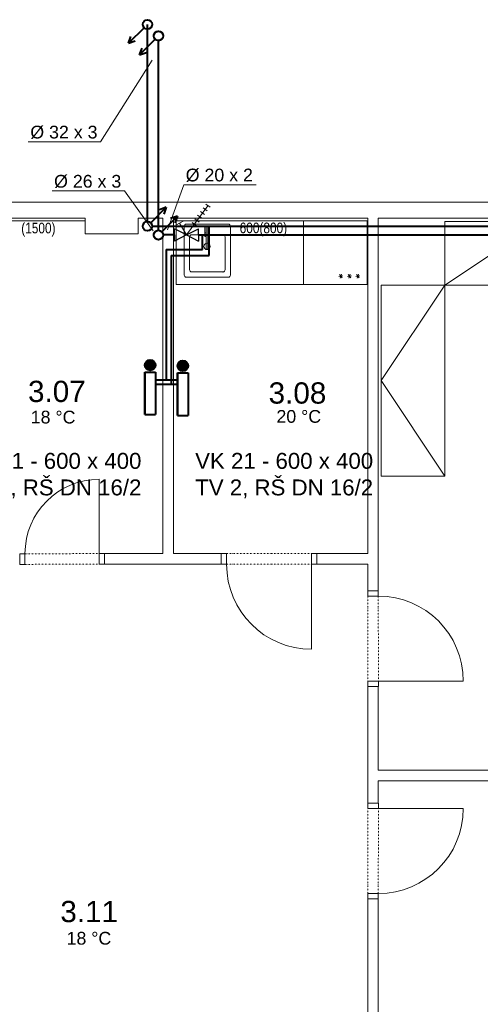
# Model space of a CAD drawing. Header units: millimetres. Extents: x 0 to 1216358, y -266558 to 2852.
# Tile 45 of 76: x 1128536 to 1132877, y -226522 to -217251. Entities that reach past the tile are written whole.
import ezdxf

# ---------------------------------------------------------------- set-up
doc = ezdxf.new("R2010")
doc.units = ezdxf.units.MM
doc.linetypes.add('DASHED', pattern=[0.75, 0.5, -0.25])
doc.linetypes.add('DĚLICÍ2', pattern=[15.875, 6.35, -3.175, 0, -3.175, 0, -3.175])
doc.layers.get('0').update_dxf_attribs({"lineweight": 13})
for name, color, linetype, lineweight in [('1-UT-POPIS', 7, 'Continuous', 13), ('1-UT-ROZ-ZPATECKA', 6, 'DASHED', 40), ('1-UT-ROZVODY', 4, 'Continuous', 40), ('1-UT-TELESA', 7, 'Continuous', 40), ('St_plocha_místnosti', 250, 'Continuous', 18)]:
    doc.layers.add(name, color=color, linetype=linetype, lineweight=lineweight)
doc.layers.add('1UT-ARMATURY', color=5, linetype='Continuous')
doc.styles.add('Andy', font='arial.ttf')
doc.styles.add('SPIRITTXTSTYLE1', font='arial.ttf')
doc.styles.get("Standard").update_dxf_attribs({"font": 'arial.ttf'})

# ---------------------------------------------------------------- blocks, each defined once
blk = doc.blocks.new('AXASXASXSAXA')
at = {"color": 8, "ltscale": 2}
for p, q in [((1175927.1, -222986.5), (1161097.1, -222986.5)), ((1165347.1, -223136.5), (1166912.9, -223136.5)), ((1166912.9, -223136.5), (1166912.9, -223286.5)), ((1167412.9, -223136.5), (1167412.9, -223286.5)), ((1167412.9, -223136.5), (1167647.1, -223136.5)), ((1167647.1, -223136.5), (1167647.1, -226296.5)), ((1167747.1, -223136.5), (1169577.1, -223136.5)), ((1167747.1, -223136.5), (1167747.1, -226296.5)), ((1169577.1, -226296.5), (1169577.1, -223136.5)), ((1169677.1, -223136.5), (1169677.1, -226646.5)), ((1169677.1, -223136.5), (1173917.1, -223136.5)), ((1166912.9, -223286.5), (1167412.9, -223286.5)), ((1167097.1, -226296.5), (1167647.1, -226296.5)), ((1167097.1, -226296.5), (1167097.1, -226396.5)), ((1167747.1, -226296.5), (1168197.1, -226296.5)), ((1168197.1, -226296.5), (1168197.1, -226396.5)), ((1169097.1, -226296.5), (1169577.1, -226296.5)), ((1169097.1, -226296.5), (1169097.1, -226396.5)), ((1167097.1, -226396.5), (1168197.1, -226396.5)), ((1169097.1, -226396.5), (1169577.1, -226396.5)), ((1169577.1, -226396.5), (1169577.1, -226646.5)), ((1169577.1, -226646.5), (1169677.1, -226646.5)), ((1169577.1, -227546.5), (1169677.1, -227546.5)), ((1169577.1, -227546.5), (1169577.1, -228646.5)), ((1169677.1, -227546.5), (1169677.1, -228336.5)), ((1169677.1, -228336.5), (1175927.1, -228336.5)), ((1169677.1, -228436.5), (1169677.1, -228646.5)), ((1169677.1, -228436.5), (1175927.1, -228436.5)), ((1169577.1, -228646.5), (1169677.1, -228646.5)), ((1169577.1, -229546.5), (1169677.1, -229546.5)), ((1169577.1, -229546.5), (1169577.1, -231366.5)), ((1169677.1, -229546.5), (1169677.1, -231366.5))]:
    blk.add_line(p, q, dxfattribs=at)
at = {"color": 8, "ltscale": 1.5}
for p, q in [((1166912.9, -223161.5), (1165372.1, -223161.5)), ((1169577.1, -223161.5), (1167772.1, -223161.5)), ((1167772.1, -223161.5), (1167772.1, -223761.5))]:
    blk.add_line(p, q, dxfattribs=at)
at = {"color": 8, "ltscale": 0.5}
for p, q in [((1167772.1, -223161.5), (1169572.1, -223161.5)), ((1167847.8, -223673.7), (1167847.8, -223213.7)), ((1167867.8, -223193.7), (1168263, -223193.7)), ((1168043, -223274.7), (1168043, -223209.7)), ((1168043, -223209.7), (1168083, -223209.7)), ((1168054, -223421.5), (1168054, -223223.7)), ((1168054, -223223.7), (1168054, -223274.7)), ((1168072, -223223.7), (1168072, -223421.6)), ((1168072, -223274.7), (1168072, -223223.7)), ((1168083, -223209.7), (1168083, -223274.7)), ((1168283, -223213.7), (1168283, -223673.7)), ((1167898, -223623.7), (1167898, -223313.7)), ((1167918, -223293.7), (1168213, -223293.7)), ((1168054, -223274.7), (1168043, -223274.7)), ((1168043.3, -223310.7), (1168043.3, -223275.7)), ((1168043.3, -223275.7), (1168054, -223275.7)), ((1168054, -223310.7), (1168043.3, -223310.7)), ((1168054, -223275.7), (1168054, -223310.7)), ((1168083, -223274.7), (1168072, -223274.7)), ((1168072, -223310.7), (1168072, -223275.7)), ((1168072, -223275.7), (1168082.7, -223275.7)), ((1168082.7, -223310.7), (1168072, -223310.7)), ((1168082.7, -223275.7), (1168082.7, -223310.7)), ((1168233, -223313.7), (1168233, -223623.7)), ((1168263, -223693.7), (1167867.8, -223693.7)), ((1168213, -223643.7), (1167918, -223643.7)), ((1169324.5, -223683.9), (1169305.6, -223687.8)), ((1169324.5, -223683.9), (1169311.7, -223669.5)), ((1169324.5, -223683.9), (1169318.4, -223702.3)), ((1169324.5, -223683.9), (1169330.7, -223665.6)), ((1169324.5, -223683.9), (1169343.5, -223680.1)), ((1169324.5, -223683.9), (1169337.3, -223698.4)), ((1169404.5, -223683.9), (1169385.6, -223687.8)), ((1169404.5, -223683.9), (1169391.7, -223669.5)), ((1169404.5, -223683.9), (1169398.4, -223702.3)), ((1169404.5, -223683.9), (1169410.7, -223665.6)), ((1169404.5, -223683.9), (1169423.5, -223680.1)), ((1169404.5, -223683.9), (1169417.3, -223698.4)), ((1169484.5, -223683.9), (1169465.6, -223687.8)), ((1169484.5, -223683.9), (1169471.7, -223669.5)), ((1169484.5, -223683.9), (1169478.4, -223702.3)), ((1169484.5, -223683.9), (1169490.7, -223665.6)), ((1169484.5, -223683.9), (1169503.5, -223680.1)), ((1169484.5, -223683.9), (1169497.3, -223698.4)), ((1167772.1, -223761.5), (1169572.1, -223761.5))]:
    blk.add_line(p, q, dxfattribs=at)
for points in [[(1167772.1, -223161.5), (1167772.1, -223761.5)], [(1168972.1, -223161.5), (1168972.1, -223761.5)], [(1169572.1, -223161.5), (1169572.1, -223761.5)]]:
    blk.add_lwpolyline(points, dxfattribs=at)
at = {"color": 8, "linetype": 'ByBlock', "lineweight": -2}
for points in [[(1172105.5, -223767.7), (1170305.5, -223767.7), (1170305.5, -223167.7), (1172105.5, -223167.7), (1172105.5, -223767.7), (1171205.5, -223167.7), (1170305.5, -223767.7)], [(1170305.5, -223767.7), (1170305.5, -225567.7), (1169705.5, -225567.7), (1169705.5, -223767.7), (1170305.5, -223767.7), (1169705.5, -224667.7), (1170305.5, -225567.7)]]:
    blk.add_lwpolyline(points, dxfattribs=at)
at = {"color": 8, "ltscale": 2}
for points in [[(1167047.1, -226296.5), (1167047.1, -225596.5)], [(1169047.1, -226396.5), (1169047.1, -227196.5)], [(1169677.9, -227496.5), (1170477.9, -227496.5)], [(1169677.9, -228696.6), (1170477.9, -228696.6)]]:
    blk.add_lwpolyline(points, dxfattribs=at)
for points in [[(1166347.1, -226297.4), (1166297.1, -226297.4), (1166297.1, -226397.4), (1166347.1, -226397.4)], [(1167097.1, -226296.5), (1167047.1, -226296.5), (1167047.1, -226396.5), (1167097.1, -226396.5)], [(1168247.1, -226395.7), (1168197.1, -226395.7), (1168197.1, -226295.7), (1168247.1, -226295.7)], [(1169097.1, -226396.5), (1169047.1, -226396.5), (1169047.1, -226296.5), (1169097.1, -226296.5)], [(1169677.1, -226696.6), (1169677.1, -226646.6), (1169577.1, -226646.6), (1169577.1, -226696.6)], [(1169677.9, -227546.5), (1169677.9, -227496.5), (1169577.9, -227496.5), (1169577.9, -227546.5)], [(1169677.9, -228646.6), (1169677.9, -228696.6), (1169577.9, -228696.6), (1169577.9, -228646.6)], [(1169677.1, -229496.5), (1169677.1, -229546.5), (1169577.1, -229546.5), (1169577.1, -229496.5)]]:
    blk.add_lwpolyline(points, close=True, dxfattribs=at)
at = {"color": 8, "linetype": 'DĚLICÍ2', "ltscale": 2}
for points in [[(1166347.1, -226297.4), (1167047.1, -226296.5)], [(1168247.1, -226295.7), (1169047.1, -226296.5)], [(1166347.1, -226397.4), (1167047.1, -226396.5)], [(1168247.1, -226395.7), (1169047.1, -226396.5)], [(1169577.1, -226696.6), (1169577.9, -227496.5)], [(1169677.1, -226696.6), (1169677.9, -227496.5)], [(1169577.1, -229496.5), (1169577.9, -228696.6)], [(1169677.1, -229496.5), (1169677.9, -228696.6)]]:
    blk.add_lwpolyline(points, dxfattribs=at)
at = {"color": 8, "ltscale": 0.5}
blk.add_circle((1168063, -223403.7), 30, dxfattribs=at)
for centre, radius, start, end in [((1167867.8, -223213.7), 20, 90, 180), ((1168063, -223223.7), 9, 0, 180), ((1168063, -223223.7), 9, 0, 180), ((1168263, -223213.7), 20, 0, 90), ((1167918, -223313.7), 20, 90, 180), ((1168213, -223313.7), 20, 0, 90), ((1168063, -223421.6), 9, 179.85276, 359.85276), ((1167867.8, -223673.7), 20, 180, 270), ((1167918, -223623.7), 20, 180, 270), ((1168213, -223623.7), 20, 270, 0), ((1168263, -223673.7), 20, 270, 0)]:
    blk.add_arc(centre, radius, start, end, dxfattribs=at)
at = {"color": 8, "ltscale": 2}
for centre, radius, start, end in [((1167047.1, -226296.5), 700, 90, 180), ((1169047.1, -226396.5), 800, 180, 270), ((1169677.9, -227496.5), 800, 0, 90), ((1169677.9, -228696.6), 800, 270, 0)]:
    blk.add_arc(centre, radius, start, end, dxfattribs=at)
at = {"color": 8, "ltscale": 0.5}
blk.add_point((1168213, -223643.7), dxfattribs=at)
at = {"color": 8, "width": 0.8}
for s, p in [('(1500)', (1166311.9, -223280.8)), ('600(800)', (1168370.5, -223279.4))]:
    blk.add_text(s, height=100, dxfattribs=at).set_placement(p)

msp = doc.modelspace()

# ---------------------------------------------------------------- hatches: boundary and pattern name
at = {"layer": '1-UT-TELESA'}
h = msp.add_hatch(color=7, dxfattribs=at)
h.dxf.hatch_style = 1
h.paths.add_polyline_path([(1129815.1, -220503.4, 1), (1129715.1, -220503.4, 1)])
h = msp.add_hatch(color=7, dxfattribs=at)
h.dxf.hatch_style = 1
h.paths.add_polyline_path([(1130123.9, -220510.5, 1), (1130023.9, -220510.5, 1)])

# ---------------------------------------------------------------- linework, layer by layer
at = {"layer": '1-UT-POPIS', "ltscale": 0.1}
for p, q in [((1129298.5, -218400.7, -220.1), (1129783.8, -217632.7, -220.1)), ((1130081.4, -218805.2), (1129928.2, -219229.2)), ((1130107.4, -219278.3), (1130309.5, -219002.2)), ((1130238.5, -219057.2), (1130278.5, -219086.5)), ((1130264, -219022.4), (1130304, -219051.6)), ((1130289.5, -218987.5), (1130329.4, -219016.8)), ((1130014.3, -219184.2), (1130076.2, -219148.4)), ((1130107.4, -219278.3), (1130043.4, -219167.3)), ((1130162, -219161.7), (1130202, -219191)), ((1130187.5, -219126.9), (1130227.5, -219156.1)), ((1130213, -219092), (1130253, -219121.3))]:
    msp.add_line(p, q, dxfattribs=at)
at = {"layer": '1-UT-POPIS'}
for p, q in [((1129298.5, -218400.7, -220.1), (1128616.9, -218400.7, -220.1)), ((1129522.5, -218864), (1128840.9, -218864)), ((1129522.5, -218864), (1129792.3, -219239.4)), ((1130763, -218805.2), (1130081.4, -218805.2))]:
    msp.add_line(p, q, dxfattribs=at)
at = {"layer": '1-UT-ROZ-ZPATECKA', "linetype": 'ByBlock'}
for p, q in [((1129812.5, -217434.8), (1129665.6, -217581.7)), ((1129665.6, -217581.7), (1129688.6, -217517.9)), ((1129665.6, -217581.7), (1129729.4, -217558.7)), ((1129874.9, -219247.1), (1130021.9, -219100.1)), ((1130021.9, -219100.1), (1129958, -219123.2)), ((1130021.9, -219100.1), (1129998.8, -219164))]:
    msp.add_line(p, q, dxfattribs=at)
at = {"layer": '1-UT-ROZ-ZPATECKA'}
for centre in [(1129843.7, -217403.6), (1129843.7, -217403.6), (1129843.7, -217403.6), (1129843.7, -217403.6), (1129843.7, -219278.3), (1129843.7, -219278.3)]:
    msp.add_circle(centre, 44.1, dxfattribs=at)
at = {"layer": '1-UT-ROZ-ZPATECKA', "linetype": 'ByBlock'}
for centre in [(1129843.7, -217403.6), (1129843.7, -217403.6), (1129843.7, -217403.6), (1129843.7, -217403.6), (1129843.7, -219278.3), (1129843.7, -219278.3)]:
    msp.add_circle(centre, 44.1, dxfattribs=at)
at = {"layer": '1-UT-ROZVODY', "ltscale": 0.1}
for p, q in [((1129739.3, -219151.2), (1129739.3, -217295.3)), ((1129783.4, -219195.4), (1136111.2, -219195.4)), ((1130322, -219471.9), (1130322, -219195.4)), ((1129963.2, -219471.9), (1129963.2, -220684.8)), ((1129963.2, -219471.9), (1130322, -219471.9)), ((1130023.9, -220684.8), (1129815.1, -220684.8))]:
    msp.add_line(p, q, dxfattribs=at)
at = {"layer": '1-UT-ROZVODY'}
for p, q in [((1129708.1, -217326.5), (1129561.2, -217473.5)), ((1129561.2, -217473.5), (1129584.2, -217409.6)), ((1129561.2, -217473.5), (1129625, -217450.4)), ((1129770.5, -219164.2), (1129917.4, -219017.2)), ((1129917.4, -219017.2), (1129853.6, -219040.3)), ((1129917.4, -219017.2), (1129894.4, -219081.1))]:
    msp.add_line(p, q, dxfattribs=at)
at = {"layer": '1-UT-ROZVODY', "color": 6, "ltscale": 0.1}
for p, q in [((1129843.7, -219234.1), (1129843.7, -217447.7)), ((1129993.9, -219278.3), (1129885.6, -219278.3)), ((1130221, -219278.3), (1135847.9, -219278.3)), ((1130259.3, -219413.4), (1130259.3, -219278.3)), ((1129916.3, -219413.4), (1129916.3, -220643.8)), ((1129916.3, -219413.4), (1130259.3, -219413.4)), ((1130023.9, -220643.8), (1129815.1, -220643.8))]:
    msp.add_line(p, q, dxfattribs=at)
at = {"layer": '1-UT-ROZVODY', "linetype": 'Continuous'}
for centre in [(1129739.3, -217295.1), (1129739.3, -217295.1), (1129739.3, -217295.1), (1129739.3, -217295.1), (1129739.3, -217295.1), (1129739.3, -217295.1), (1129739.3, -217295.3), (1129739.3, -217295.3), (1129739.3, -217295.3), (1129739.3, -217295.3), (1129739.3, -217295.3), (1129739.3, -217295.3), (1129739.3, -219195.4), (1129739.3, -219195.4), (1129739.3, -219195.4), (1129739.3, -219195.4), (1129739.3, -219195.4), (1129739.3, -219195.4)]:
    msp.add_circle(centre, 44.1, dxfattribs=at)
at = {"layer": '1-UT-TELESA', "color": 7}
for p, q in [((1129715.1, -220969.5), (1129715.1, -220569.5)), ((1129715.1, -220569.5), (1129815.1, -220569.5)), ((1130023.9, -220976.6), (1130023.9, -220576.6)), ((1130023.9, -220576.6), (1130123.9, -220576.6))]:
    msp.add_line(p, q, dxfattribs=at)
at = {"layer": '1-UT-TELESA', "ltscale": 0.5}
for p, q in [((1129715.1, -220569.5), (1129715.1, -220969.5)), ((1130023.9, -220576.6), (1130023.9, -220976.6)), ((1129715.1, -220969.5), (1129815.1, -220969.5)), ((1130023.9, -220976.6), (1130123.9, -220976.6))]:
    msp.add_line(p, q, dxfattribs=at)
at = {"layer": '1-UT-TELESA', "ltscale": 0.1}
for p, q in [((1129815.1, -220569.5), (1129815.1, -220969.5)), ((1130123.9, -220576.6), (1130123.9, -220976.6))]:
    msp.add_line(p, q, dxfattribs=at)
at = {"layer": '1-UT-TELESA', "color": 7}
for centre in [(1129765.1, -220503.4), (1130073.9, -220510.5)]:
    msp.add_circle(centre, 50, dxfattribs=at)
at = {"layer": '1UT-ARMATURY', "color": 0}
for p, q in [((1129993.9, -219278.3), (1129993.9, -219221.5)), ((1130107.4, -219278.3), (1129993.9, -219221.5)), ((1130107.4, -219278.3), (1130221, -219221.5)), ((1130221, -219278.3), (1130221, -219221.5)), ((1129993.9, -219278.3), (1129993.9, -219335)), ((1130107.4, -219278.3), (1129993.9, -219335)), ((1130107.4, -219278.3), (1130221, -219335)), ((1130221, -219278.3), (1130221, -219335))]:
    msp.add_line(p, q, dxfattribs=at)

# ---------------------------------------------------------------- block references
msp.add_blockref('AXASXASXSAXA', (-37761.6, 4017.9))

# ---------------------------------------------------------------- texts
at = {"layer": '1-UT-POPIS', "attachment_point": 5, "style": 'SPIRITTXTSTYLE1'}
for s, insert, char_height in [('%%C 32 x 3', (1128952.5, -218311.5, -220.1), 120), ('%%C 20 x 2', (1130417, -218715.9), 120), ('%%C 26 x 3', (1129176.5, -218774.8), 120), ('18 °C', (1128850.6, -220993.9), 120), ('20 °C', (1131166.1, -220987.4), 120), ('VK 21 - 600 x 400\\PTV 2, RŠ DN 16/2', (1128844.3, -221544.1), 150), ('VK 21 - 600 x 400\\PTV 2, RŠ DN 16/2', (1131028.3, -221544.1), 150), ('18 °C', (1129188, -225901.1), 120)]:
    msp.add_mtext_dynamic_manual_height_columns(s, width=3376.263, gutter_width=12.5, heights=[0], dxfattribs=dict(at, insert=insert, char_height=char_height))
at = {"layer": 'St_plocha_místnosti', "ltscale": 2, "style": 'Andy'}
for s, p in [('3.07', (1128614.1, -220851.1)), ('3.08', (1130881.9, -220866)), ('3.11', (1128918.7, -225748.6))]:
    msp.add_text(s, height=200, dxfattribs=at).set_placement(p)

doc.saveas('drawing.dxf')
